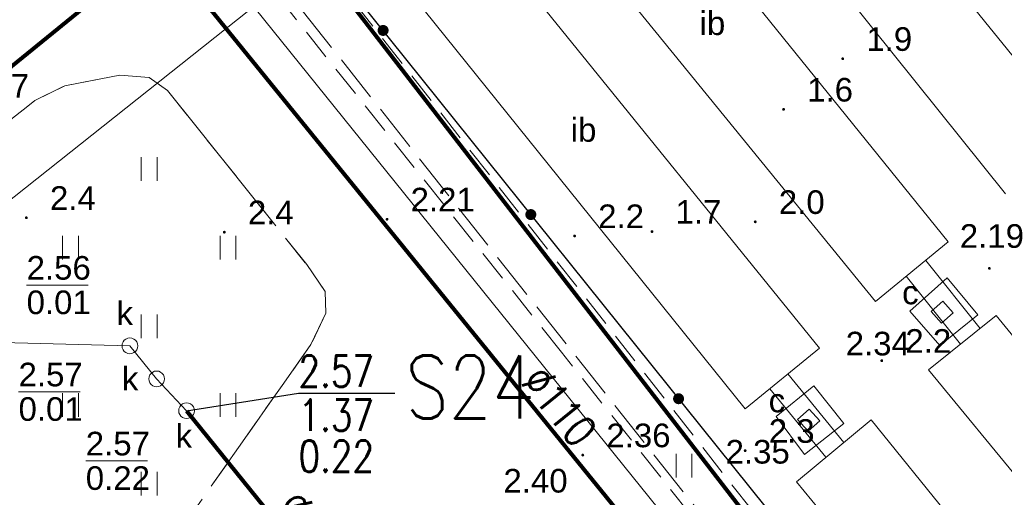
# Model space of a CAD drawing. Extents: x 5474185 to 5474933, y 5916077 to 5916824.
# Tile 217 of 256: x 5474579 to 5474610, y 5916425 to 5916440. Entities that reach past the tile are written whole.
import ezdxf
from ezdxf.enums import TextEntityAlignment as Align

# ---------------------------------------------------------------- set-up
doc = ezdxf.new("R2010")
doc.units = 0
doc.linetypes.add('PRZER2-1', pattern=[1.5, 1, -0.5])
doc.linetypes.add('PRZER3-1', pattern=[2, 1.5, -0.5])
for name, color, linetype, lineweight in [('GSLKOG', 253, 'CONTINUOUS', 35), ('GSPWPN', 253, 'CONTINUOUS', 13), ('GSPWPN_O', 253, 'CONTINUOUS', 13), ('GSPWPS', 253, 'CONTINUOUS', 13), ('GSPWPS_O', 253, 'CONTINUOUS', 13), ('GSSIIN', 253, 'CONTINUOUS', 18), ('GSSIIN_O', 253, 'CONTINUOUS', 18), ('GSSKOA', 253, 'CONTINUOUS', 18), ('GSSUTR', 254, 'CONTINUOUS', 18), ('GULCPR', 254, 'CONTINUOUS', 18), ('GULKPR', 7, 'CONTINUOUS', 18), ('GULWPR', 7, 'CONTINUOUS', 18), ('GUPIWZ', 253, 'CONTINUOUS', 18), ('GUPIWZ_O', 253, 'CONTINUOUS', 18), ('GUPKSD', 61, 'CONTINUOUS', 18), ('GUPPRZ_O', 40, 'CONTINUOUS', 18), ('GUSIKP', 253, 'CONTINUOUS', 18), ('IS HP zasięg', 251, 'CONTINUOUS', 20), ('IS ks', 34, 'CONTINUOUS', 40), ('IS opis', 7, 'CONTINUOUS', 20)]:
    doc.layers.add(name, color=color, linetype=linetype, lineweight=lineweight)
for name, color, linetype in [('is SZKLARNIA KRANY', 5, 'CONTINUOUS'), ('ks_Linie_odn', 2, 'CONTINUOUS'), ('ks_Opis_PZ_1', 2, 'CONTINUOUS'), ('ks_Teksty', 2, 'CONTINUOUS')]:
    doc.layers.add(name, color=color, linetype=linetype)
doc.styles.add('Arial', font='arial.ttf')
doc.styles.get("Standard").update_dxf_attribs({"font": 'simplex.shx'})

msp = doc.modelspace()

# ---------------------------------------------------------------- hatches: boundary and pattern name
at = {"layer": 'GSLKOG'}
for points in [[(5474590.246556, 5916439.315201), (5474590.202181, 5916439.326061), (5474590.162128, 5916439.348035), (5474590.129128, 5916439.379626), (5474590.105429, 5916439.418681), (5474590.092646, 5916439.462541), (5474590.091648, 5916439.508214), (5474590.102508, 5916439.552589), (5474590.124482, 5916439.592642), (5474590.156073, 5916439.625642), (5474590.195129, 5916439.649341), (5474590.238988, 5916439.662125), (5474590.284661, 5916439.663122), (5474590.329036, 5916439.652262), (5474590.369089, 5916439.630288), (5474590.402089, 5916439.598697), (5474590.425788, 5916439.559641), (5474590.438572, 5916439.515782), (5474590.439569, 5916439.470109), (5474590.428709, 5916439.425734), (5474590.406736, 5916439.385681), (5474590.375144, 5916439.352681), (5474590.336089, 5916439.328982), (5474590.292229, 5916439.316198)], [(5474590.246556, 5916439.315201), (5474590.202181, 5916439.326061), (5474590.162128, 5916439.348035), (5474590.129128, 5916439.379626), (5474590.105429, 5916439.418681), (5474590.092646, 5916439.462541), (5474590.091648, 5916439.508214), (5474590.102508, 5916439.552589), (5474590.124482, 5916439.592642), (5474590.156073, 5916439.625642), (5474590.195129, 5916439.649341), (5474590.238988, 5916439.662125), (5474590.284661, 5916439.663122), (5474590.329036, 5916439.652262), (5474590.369089, 5916439.630288), (5474590.402089, 5916439.598697), (5474590.425788, 5916439.559641), (5474590.438572, 5916439.515782), (5474590.439569, 5916439.470109), (5474590.428709, 5916439.425734), (5474590.406736, 5916439.385681), (5474590.375144, 5916439.352681), (5474590.336089, 5916439.328982), (5474590.292229, 5916439.316198)], [(5474594.940947, 5916433.46604), (5474594.896573, 5916433.476899), (5474594.85652, 5916433.498873), (5474594.82352, 5916433.530464), (5474594.79982, 5916433.56952), (5474594.787037, 5916433.61338), (5474594.78604, 5916433.659053), (5474594.796899, 5916433.703427), (5474594.818873, 5916433.74348), (5474594.850464, 5916433.77648), (5474594.88952, 5916433.80018), (5474594.93338, 5916433.812963), (5474594.979053, 5916433.81396), (5474595.023427, 5916433.803101), (5474595.06348, 5916433.781127), (5474595.09648, 5916433.749536), (5474595.12018, 5916433.71048), (5474595.132963, 5916433.66662), (5474595.13396, 5916433.620947), (5474595.123101, 5916433.576573), (5474595.101127, 5916433.53652), (5474595.069536, 5916433.50352), (5474595.03048, 5916433.47982), (5474594.98662, 5916433.467037)], [(5474594.940947, 5916433.46604), (5474594.896573, 5916433.476899), (5474594.85652, 5916433.498873), (5474594.82352, 5916433.530464), (5474594.79982, 5916433.56952), (5474594.787037, 5916433.61338), (5474594.78604, 5916433.659053), (5474594.796899, 5916433.703427), (5474594.818873, 5916433.74348), (5474594.850464, 5916433.77648), (5474594.88952, 5916433.80018), (5474594.93338, 5916433.812963), (5474594.979053, 5916433.81396), (5474595.023427, 5916433.803101), (5474595.06348, 5916433.781127), (5474595.09648, 5916433.749536), (5474595.12018, 5916433.71048), (5474595.132963, 5916433.66662), (5474595.13396, 5916433.620947), (5474595.123101, 5916433.576573), (5474595.101127, 5916433.53652), (5474595.069536, 5916433.50352), (5474595.03048, 5916433.47982), (5474594.98662, 5916433.467037)], [(5474599.635339, 5916427.616878), (5474599.590964, 5916427.627738), (5474599.550911, 5916427.649712), (5474599.517911, 5916427.681303), (5474599.494212, 5916427.720359), (5474599.481428, 5916427.764218), (5474599.480431, 5916427.809891), (5474599.491291, 5916427.854266), (5474599.513264, 5916427.894319), (5474599.544856, 5916427.927319), (5474599.583911, 5916427.951018), (5474599.627771, 5916427.963802), (5474599.673444, 5916427.964799), (5474599.717819, 5916427.953939), (5474599.757872, 5916427.931965), (5474599.790872, 5916427.900374), (5474599.814571, 5916427.861319), (5474599.827354, 5916427.817459), (5474599.828352, 5916427.771786), (5474599.817492, 5916427.727411), (5474599.795518, 5916427.687358), (5474599.763927, 5916427.654358), (5474599.724871, 5916427.630659), (5474599.681012, 5916427.617875)], [(5474599.635339, 5916427.616878), (5474599.590964, 5916427.627738), (5474599.550911, 5916427.649712), (5474599.517911, 5916427.681303), (5474599.494212, 5916427.720359), (5474599.481428, 5916427.764218), (5474599.480431, 5916427.809891), (5474599.491291, 5916427.854266), (5474599.513264, 5916427.894319), (5474599.544856, 5916427.927319), (5474599.583911, 5916427.951018), (5474599.627771, 5916427.963802), (5474599.673444, 5916427.964799), (5474599.717819, 5916427.953939), (5474599.757872, 5916427.931965), (5474599.790872, 5916427.900374), (5474599.814571, 5916427.861319), (5474599.827354, 5916427.817459), (5474599.828352, 5916427.771786), (5474599.817492, 5916427.727411), (5474599.795518, 5916427.687358), (5474599.763927, 5916427.654358), (5474599.724871, 5916427.630659), (5474599.681012, 5916427.617875)]]:
    msp.add_hatch(color=256, dxfattribs=at).paths.add_polyline_path(points)
at = {"layer": 'GSPWPN'}
for points in [[(5474604.87, 5916438.545), (5474604.858353, 5916438.546533), (5474604.8475, 5916438.551029), (5474604.83818, 5916438.55818), (5474604.831029, 5916438.5675), (5474604.826533, 5916438.578353), (5474604.825, 5916438.59), (5474604.826533, 5916438.601647), (5474604.831029, 5916438.6125), (5474604.83818, 5916438.62182), (5474604.8475, 5916438.628971), (5474604.858353, 5916438.633467), (5474604.87, 5916438.635), (5474604.881647, 5916438.633467), (5474604.8925, 5916438.628971), (5474604.90182, 5916438.62182), (5474604.908971, 5916438.6125), (5474604.913467, 5916438.601647), (5474604.915, 5916438.59), (5474604.913467, 5916438.578353), (5474604.908971, 5916438.5675), (5474604.90182, 5916438.55818), (5474604.8925, 5916438.551029), (5474604.881647, 5916438.546533)], [(5474602.99, 5916436.935), (5474602.978353, 5916436.936533), (5474602.9675, 5916436.941029), (5474602.95818, 5916436.94818), (5474602.951029, 5916436.9575), (5474602.946533, 5916436.968353), (5474602.945, 5916436.98), (5474602.946533, 5916436.991647), (5474602.951029, 5916437.0025), (5474602.95818, 5916437.01182), (5474602.9675, 5916437.018971), (5474602.978353, 5916437.023467), (5474602.99, 5916437.025), (5474603.001647, 5916437.023467), (5474603.0125, 5916437.018971), (5474603.02182, 5916437.01182), (5474603.028971, 5916437.0025), (5474603.033467, 5916436.991647), (5474603.035, 5916436.98), (5474603.033467, 5916436.968353), (5474603.028971, 5916436.9575), (5474603.02182, 5916436.94818), (5474603.0125, 5916436.941029), (5474603.001647, 5916436.936533)], [(5474578.93, 5916433.495), (5474578.918353, 5916433.496533), (5474578.9075, 5916433.501029), (5474578.89818, 5916433.50818), (5474578.891029, 5916433.5175), (5474578.886533, 5916433.528353), (5474578.885, 5916433.54), (5474578.886533, 5916433.551647), (5474578.891029, 5916433.5625), (5474578.89818, 5916433.57182), (5474578.9075, 5916433.578971), (5474578.918353, 5916433.583467), (5474578.93, 5916433.585), (5474578.941647, 5916433.583467), (5474578.9525, 5916433.578971), (5474578.96182, 5916433.57182), (5474578.968971, 5916433.5625), (5474578.973467, 5916433.551647), (5474578.975, 5916433.54), (5474578.973467, 5916433.528353), (5474578.968971, 5916433.5175), (5474578.96182, 5916433.50818), (5474578.9525, 5916433.501029), (5474578.941647, 5916433.496533)], [(5474602.09, 5916433.365), (5474602.078353, 5916433.366533), (5474602.0675, 5916433.371029), (5474602.05818, 5916433.37818), (5474602.051029, 5916433.3875), (5474602.046533, 5916433.398353), (5474602.045, 5916433.41), (5474602.046533, 5916433.421647), (5474602.051029, 5916433.4325), (5474602.05818, 5916433.44182), (5474602.0675, 5916433.448971), (5474602.078353, 5916433.453467), (5474602.09, 5916433.455), (5474602.101647, 5916433.453467), (5474602.1125, 5916433.448971), (5474602.12182, 5916433.44182), (5474602.128971, 5916433.4325), (5474602.133467, 5916433.421647), (5474602.135, 5916433.41), (5474602.133467, 5916433.398353), (5474602.128971, 5916433.3875), (5474602.12182, 5916433.37818), (5474602.1125, 5916433.371029), (5474602.101647, 5916433.366533)], [(5474585.22, 5916433.035), (5474585.208353, 5916433.036533), (5474585.1975, 5916433.041029), (5474585.18818, 5916433.04818), (5474585.181029, 5916433.0575), (5474585.176533, 5916433.068353), (5474585.175, 5916433.08), (5474585.176533, 5916433.091647), (5474585.181029, 5916433.1025), (5474585.18818, 5916433.11182), (5474585.1975, 5916433.118971), (5474585.208353, 5916433.123467), (5474585.22, 5916433.125), (5474585.231647, 5916433.123467), (5474585.2425, 5916433.118971), (5474585.25182, 5916433.11182), (5474585.258971, 5916433.1025), (5474585.263467, 5916433.091647), (5474585.265, 5916433.08), (5474585.263467, 5916433.068353), (5474585.258971, 5916433.0575), (5474585.25182, 5916433.04818), (5474585.2425, 5916433.041029), (5474585.231647, 5916433.036533)], [(5474596.35, 5916432.915), (5474596.338353, 5916432.916533), (5474596.3275, 5916432.921029), (5474596.31818, 5916432.92818), (5474596.311029, 5916432.9375), (5474596.306533, 5916432.948353), (5474596.305, 5916432.96), (5474596.306533, 5916432.971647), (5474596.311029, 5916432.9825), (5474596.31818, 5916432.99182), (5474596.3275, 5916432.998971), (5474596.338353, 5916433.003467), (5474596.35, 5916433.005), (5474596.361647, 5916433.003467), (5474596.3725, 5916432.998971), (5474596.38182, 5916432.99182), (5474596.388971, 5916432.9825), (5474596.393467, 5916432.971647), (5474596.395, 5916432.96), (5474596.393467, 5916432.948353), (5474596.388971, 5916432.9375), (5474596.38182, 5916432.92818), (5474596.3725, 5916432.921029), (5474596.361647, 5916432.916533)], [(5474598.81, 5916433.055), (5474598.798353, 5916433.056533), (5474598.7875, 5916433.061029), (5474598.77818, 5916433.06818), (5474598.771029, 5916433.0775), (5474598.766533, 5916433.088353), (5474598.765, 5916433.1), (5474598.766533, 5916433.111647), (5474598.771029, 5916433.1225), (5474598.77818, 5916433.13182), (5474598.7875, 5916433.138971), (5474598.798353, 5916433.143467), (5474598.81, 5916433.145), (5474598.821647, 5916433.143467), (5474598.8325, 5916433.138971), (5474598.84182, 5916433.13182), (5474598.848971, 5916433.1225), (5474598.853467, 5916433.111647), (5474598.855, 5916433.1), (5474598.853467, 5916433.088353), (5474598.848971, 5916433.0775), (5474598.84182, 5916433.06818), (5474598.8325, 5916433.061029), (5474598.821647, 5916433.056533)], [(5474609.53, 5916431.885), (5474609.518353, 5916431.886533), (5474609.5075, 5916431.891029), (5474609.49818, 5916431.89818), (5474609.491029, 5916431.9075), (5474609.486533, 5916431.918353), (5474609.485, 5916431.93), (5474609.486533, 5916431.941647), (5474609.491029, 5916431.9525), (5474609.49818, 5916431.96182), (5474609.5075, 5916431.968971), (5474609.518353, 5916431.973467), (5474609.53, 5916431.975), (5474609.541647, 5916431.973467), (5474609.5525, 5916431.968971), (5474609.56182, 5916431.96182), (5474609.568971, 5916431.9525), (5474609.573467, 5916431.941647), (5474609.575, 5916431.93), (5474609.573467, 5916431.918353), (5474609.568971, 5916431.9075), (5474609.56182, 5916431.89818), (5474609.5525, 5916431.891029), (5474609.541647, 5916431.886533)], [(5474606.11, 5916428.955), (5474606.098353, 5916428.956533), (5474606.0875, 5916428.961029), (5474606.07818, 5916428.96818), (5474606.071029, 5916428.9775), (5474606.066533, 5916428.988353), (5474606.065, 5916429), (5474606.066533, 5916429.011647), (5474606.071029, 5916429.0225), (5474606.07818, 5916429.03182), (5474606.0875, 5916429.038971), (5474606.098353, 5916429.043467), (5474606.11, 5916429.045), (5474606.121647, 5916429.043467), (5474606.1325, 5916429.038971), (5474606.14182, 5916429.03182), (5474606.148971, 5916429.0225), (5474606.153467, 5916429.011647), (5474606.155, 5916429), (5474606.153467, 5916428.988353), (5474606.148971, 5916428.9775), (5474606.14182, 5916428.96818), (5474606.1325, 5916428.961029), (5474606.121647, 5916428.956533)], [(5474601.77, 5916426.095), (5474601.758353, 5916426.096533), (5474601.7475, 5916426.101029), (5474601.73818, 5916426.10818), (5474601.731029, 5916426.1175), (5474601.726533, 5916426.128353), (5474601.725, 5916426.14), (5474601.726533, 5916426.151647), (5474601.731029, 5916426.1625), (5474601.73818, 5916426.17182), (5474601.7475, 5916426.178971), (5474601.758353, 5916426.183467), (5474601.77, 5916426.185), (5474601.781647, 5916426.183467), (5474601.7925, 5916426.178971), (5474601.80182, 5916426.17182), (5474601.808971, 5916426.1625), (5474601.813467, 5916426.151647), (5474601.815, 5916426.14), (5474601.813467, 5916426.128353), (5474601.808971, 5916426.1175), (5474601.80182, 5916426.10818), (5474601.7925, 5916426.101029), (5474601.781647, 5916426.096533)]]:
    msp.add_hatch(color=256, dxfattribs=at).paths.add_polyline_path(points)
at = {"layer": 'GSPWPS'}
for points in [[(5474590.39, 5916433.445), (5474590.378353, 5916433.446533), (5474590.3675, 5916433.451029), (5474590.35818, 5916433.45818), (5474590.351029, 5916433.4675), (5474590.346533, 5916433.478353), (5474590.345, 5916433.49), (5474590.346533, 5916433.501647), (5474590.351029, 5916433.5125), (5474590.35818, 5916433.52182), (5474590.3675, 5916433.528971), (5474590.378353, 5916433.533467), (5474590.39, 5916433.535), (5474590.401647, 5916433.533467), (5474590.4125, 5916433.528971), (5474590.42182, 5916433.52182), (5474590.428971, 5916433.5125), (5474590.433467, 5916433.501647), (5474590.435, 5916433.49), (5474590.433467, 5916433.478353), (5474590.428971, 5916433.4675), (5474590.42182, 5916433.45818), (5474590.4125, 5916433.451029), (5474590.401647, 5916433.446533)], [(5474596.61, 5916425.955), (5474596.598353, 5916425.956533), (5474596.5875, 5916425.961029), (5474596.57818, 5916425.96818), (5474596.571029, 5916425.9775), (5474596.566533, 5916425.988353), (5474596.565, 5916426), (5474596.566533, 5916426.011647), (5474596.571029, 5916426.0225), (5474596.57818, 5916426.03182), (5474596.5875, 5916426.038971), (5474596.598353, 5916426.043467), (5474596.61, 5916426.045), (5474596.621647, 5916426.043467), (5474596.6325, 5916426.038971), (5474596.64182, 5916426.03182), (5474596.648971, 5916426.0225), (5474596.653467, 5916426.011647), (5474596.655, 5916426), (5474596.653467, 5916425.988353), (5474596.648971, 5916425.9775), (5474596.64182, 5916425.96818), (5474596.6325, 5916425.961029), (5474596.621647, 5916425.956533)]]:
    msp.add_hatch(color=256, dxfattribs=at).paths.add_polyline_path(points)

# ---------------------------------------------------------------- linework, layer by layer
at = {"layer": 'GSLKOG', "linetype": 'Continuous', "lineweight": 30}
msp.add_line((5474587.48, 5916442.96, 10.18), (5474602.44, 5916424.32, 10.18), dxfattribs=at)
at = {"layer": 'GSSIIN', "linetype": 'Continuous', "lineweight": 13}
for p, q in [((5474599.73, 5916451.73, 10.18), (5474612.32, 5916436.14, 10.18)), ((5474610.04, 5916434.3, 10.18), (5474597.5, 5916449.94, 10.18)), ((5474595.61, 5916448.38, 10.18), (5474608.22, 5916432.77, 10.18)), ((5474605.91, 5916430.88, 10.18), (5474593.24, 5916446.42, 10.18)), ((5474604.13, 5916429.4, 10.18), (5474591.45, 5916445.05, 10.18)), ((5474589.14, 5916443.15, 10.18), (5474601.77, 5916427.47, 10.18)), ((5474608.22, 5916432.77, 10.18), (5474605.91, 5916430.88, 10.18)), ((5474607.6, 5916428.71, 10.18), (5474609.74, 5916430.43, 10.18)), ((5474609.74, 5916430.43, 10.18), (5474622.64, 5916414.75, 10.18)), ((5474601.77, 5916427.47, 10.18), (5474604.13, 5916429.4, 10.18)), ((5474620.48, 5916412.99, 10.18), (5474607.6, 5916428.71, 10.18)), ((5474603.4, 5916425.15, 10.18), (5474605.77, 5916427.12, 10.18)), ((5474605.77, 5916427.12, 10.18), (5474618.53, 5916411.4, 10.18)), ((5474616.28, 5916409.57, 10.18), (5474603.4, 5916425.15, 10.18))]:
    msp.add_line(p, q, dxfattribs=at)
at = {"layer": 'GSSKOA', "linetype": 'PRZER3-1', "lineweight": 13}
for p, q in [((5474604.77, 5916418.56, 10.18), (5474586.96, 5916441.05, 10.18)), ((5474580.15, 5916437.73, 10.18), (5474581.9, 5916438.07, 10.18)), ((5474581.9, 5916438.07, 10.18), (5474582.83, 5916437.99, 10.18)), ((5474582.83, 5916437.99, 10.18), (5474583.42, 5916437.58, 10.18)), ((5474579.2, 5916437.26, 10.18), (5474580.15, 5916437.73, 10.18)), ((5474583.42, 5916437.58, 10.18), (5474587.84, 5916432.05, 10.18)), ((5474571.09, 5916430.94, 10.18), (5474579.2, 5916437.26, 10.18)), ((5474587.84, 5916432.05, 10.18), (5474588.42, 5916431.2, 10.18)), ((5474588.42, 5916431.2, 10.18), (5474588.45, 5916430.51, 10.18)), ((5474588.45, 5916430.51, 10.18), (5474587.97, 5916429.51, 10.18)), ((5474587.97, 5916429.51, 10.18), (5474581.03, 5916419.65, 10.18))]:
    msp.add_line(p, q, dxfattribs=at)
at = {"layer": 'GSSUTR', "linetype": 'PRZER2-1', "lineweight": 13}
for p, q in [((5474588.4, 5916441.59, 10.1), (5474612.69, 5916410.58, 10.1)), ((5474595.93, 5916429.27, 10.1), (5474586.98, 5916440.5, 10.1)), ((5474580.15, 5916437.73, 10.1), (5474581.9, 5916438.07, 10.1)), ((5474581.9, 5916438.07, 10.1), (5474582.83, 5916437.99, 10.1)), ((5474582.83, 5916437.99, 10.1), (5474583.42, 5916437.58, 10.1)), ((5474579.2, 5916437.26, 10.1), (5474580.15, 5916437.73, 10.1)), ((5474583.42, 5916437.58, 10.1), (5474587.84, 5916432.05, 10.1)), ((5474571.09, 5916430.94, 10.1), (5474579.2, 5916437.26, 10.1)), ((5474587.84, 5916432.05, 10.1), (5474588.42, 5916431.2, 10.1)), ((5474588.42, 5916431.2, 10.1), (5474588.45, 5916430.51, 10.1)), ((5474588.45, 5916430.51, 10.1), (5474587.97, 5916429.51, 10.1)), ((5474587.97, 5916429.51, 10.1), (5474581.03, 5916419.65, 10.1)), ((5474610.29, 5916411.21, 10.1), (5474595.93, 5916429.27, 10.1))]:
    msp.add_line(p, q, dxfattribs=at)
at = {"layer": 'GSSUTR', "elevation": 10.1, "flags": 128}
for points in [[(5474582.58334, 5916435.463954), (5474582.58334, 5916434.713954)], [(5474583.08334, 5916434.713954), (5474583.08334, 5916435.463954)], [(5474580.08334, 5916432.963954), (5474580.08334, 5916432.213954)], [(5474580.58334, 5916432.213954), (5474580.58334, 5916432.963954)], [(5474585.08334, 5916432.963954), (5474585.08334, 5916432.213954)], [(5474585.58334, 5916432.213954), (5474585.58334, 5916432.963954)], [(5474582.58334, 5916430.463954), (5474582.58334, 5916429.713954)], [(5474583.08334, 5916429.713954), (5474583.08334, 5916430.463954)], [(5474580.08334, 5916427.963954), (5474580.08334, 5916427.213954)], [(5474580.58334, 5916427.213954), (5474580.58334, 5916427.963954)], [(5474585.08334, 5916427.963954), (5474585.08334, 5916427.213954)], [(5474585.58334, 5916427.213954), (5474585.58334, 5916427.963954)], [(5474599.57834, 5916426.036782), (5474599.57834, 5916425.286782)], [(5474600.07834, 5916425.286782), (5474600.07834, 5916426.036782)], [(5474582.58334, 5916425.463954), (5474582.58334, 5916424.713954)], [(5474583.08334, 5916424.713954), (5474583.08334, 5916425.463954)]]:
    msp.add_lwpolyline(points, dxfattribs=at)
at = {"layer": 'GULCPR', "linetype": 'Continuous', "lineweight": 18, "elevation": 10.14, "flags": 128}
for points in [[(5474607.51, 5916432.18), (5474609.24, 5916430.02)], [(5474606.89, 5916431.68), (5474608.61, 5916429.52)], [(5474603.13, 5916428.58), (5474604.91, 5916426.4)], [(5474602.55, 5916428.1), (5474604.33, 5916425.93)]]:
    msp.add_lwpolyline(points, dxfattribs=at)
at = {"layer": 'GULKPR', "linetype": 'Continuous', "lineweight": 13}
for p, q in [((5474582.22, 5916429.47, 10.14), (5474583.07, 5916428.42, 10.14)), ((5474583.07, 5916428.42, 10.14), (5474584.02, 5916427.41, 10.14)), ((5474584.02, 5916427.41, 10.14), (5474590.69, 5916419.14, 10.14))]:
    msp.add_line(p, q, dxfattribs=at)
at = {"layer": 'GULKPR', "linetype": 'Continuous', "lineweight": 18, "elevation": 10.14, "flags": 128}
for points in [[(5474588.11, 5916441.81), (5474572.88, 5916429.71)], [(5474616.57, 5916405), (5474588.11, 5916441.81)], [(5474572.88, 5916429.71), (5474582.22, 5916429.47)]]:
    msp.add_lwpolyline(points, dxfattribs=at)
at = {"layer": 'GULWPR', "linetype": 'Continuous', "lineweight": 13}
msp.add_line((5474618.01, 5916400.74, 10.14), (5474584.6, 5916442.18, 10.14), dxfattribs=at)
at = {"layer": 'GUPIWZ', "elevation": 10.18, "flags": 128}
for points in [[(5474582.22, 5916429.72), (5474582.284705, 5916429.711481), (5474582.345, 5916429.686506), (5474582.396777, 5916429.646777), (5474582.436506, 5916429.595), (5474582.461481, 5916429.534705), (5474582.47, 5916429.47), (5474582.461481, 5916429.405295), (5474582.436506, 5916429.345), (5474582.396777, 5916429.293223), (5474582.345, 5916429.253494), (5474582.284705, 5916429.228519), (5474582.22, 5916429.22), (5474582.155295, 5916429.228519), (5474582.095, 5916429.253494), (5474582.043223, 5916429.293223), (5474582.003494, 5916429.345), (5474581.978519, 5916429.405295), (5474581.97, 5916429.47), (5474581.978519, 5916429.534705), (5474582.003494, 5916429.595), (5474582.043223, 5916429.646777), (5474582.095, 5916429.686506), (5474582.155295, 5916429.711481), (5474582.22, 5916429.72)], [(5474583.07, 5916428.67), (5474583.134705, 5916428.661481), (5474583.195, 5916428.636506), (5474583.246777, 5916428.596777), (5474583.286506, 5916428.545), (5474583.311481, 5916428.484705), (5474583.32, 5916428.42), (5474583.311481, 5916428.355295), (5474583.286506, 5916428.295), (5474583.246777, 5916428.243223), (5474583.195, 5916428.203494), (5474583.134705, 5916428.178519), (5474583.07, 5916428.17), (5474583.005295, 5916428.178519), (5474582.945, 5916428.203494), (5474582.893223, 5916428.243223), (5474582.853494, 5916428.295), (5474582.828519, 5916428.355295), (5474582.82, 5916428.42), (5474582.828519, 5916428.484705), (5474582.853494, 5916428.545), (5474582.893223, 5916428.596777), (5474582.945, 5916428.636506), (5474583.005295, 5916428.661481), (5474583.07, 5916428.67)], [(5474584.02, 5916427.66), (5474584.084705, 5916427.651481), (5474584.145, 5916427.626506), (5474584.196777, 5916427.586777), (5474584.236506, 5916427.535), (5474584.261481, 5916427.474705), (5474584.27, 5916427.41), (5474584.261481, 5916427.345295), (5474584.236506, 5916427.285), (5474584.196777, 5916427.233223), (5474584.145, 5916427.193494), (5474584.084705, 5916427.168519), (5474584.02, 5916427.16), (5474583.955295, 5916427.168519), (5474583.895, 5916427.193494), (5474583.843223, 5916427.233223), (5474583.803494, 5916427.285), (5474583.778519, 5916427.345295), (5474583.77, 5916427.41), (5474583.778519, 5916427.474705), (5474583.803494, 5916427.535), (5474583.843223, 5916427.586777), (5474583.895, 5916427.626506), (5474583.955295, 5916427.651481), (5474584.02, 5916427.66)]]:
    msp.add_lwpolyline(points, close=True, dxfattribs=at)
at = {"layer": 'GUPIWZ'}
for points in [[(5474608.005886, 5916430.18727, 10.18), (5474608.38273, 5916430.515886, 10.18), (5474608.054114, 5916430.89273, 10.18), (5474607.67727, 5916430.564114, 10.18)], [(5474603.771398, 5916426.756936, 10.18), (5474604.143064, 5916427.091398, 10.18), (5474603.808602, 5916427.463064, 10.18), (5474603.436936, 5916427.128602, 10.18)]]:
    msp.add_3dface(points, dxfattribs=at)
at = {"layer": 'GUPKSD', "elevation": 10.16, "flags": 128}
for points in [[(5474582.22, 5916429.72), (5474582.284705, 5916429.711481), (5474582.345, 5916429.686506), (5474582.396777, 5916429.646777), (5474582.436506, 5916429.595), (5474582.461481, 5916429.534705), (5474582.47, 5916429.47), (5474582.461481, 5916429.405295), (5474582.436506, 5916429.345), (5474582.396777, 5916429.293223), (5474582.345, 5916429.253494), (5474582.284705, 5916429.228519), (5474582.22, 5916429.22), (5474582.155295, 5916429.228519), (5474582.095, 5916429.253494), (5474582.043223, 5916429.293223), (5474582.003494, 5916429.345), (5474581.978519, 5916429.405295), (5474581.97, 5916429.47), (5474581.978519, 5916429.534705), (5474582.003494, 5916429.595), (5474582.043223, 5916429.646777), (5474582.095, 5916429.686506), (5474582.155295, 5916429.711481), (5474582.22, 5916429.72)], [(5474583.07, 5916428.67), (5474583.134705, 5916428.661481), (5474583.195, 5916428.636506), (5474583.246777, 5916428.596777), (5474583.286506, 5916428.545), (5474583.311481, 5916428.484705), (5474583.32, 5916428.42), (5474583.311481, 5916428.355295), (5474583.286506, 5916428.295), (5474583.246777, 5916428.243223), (5474583.195, 5916428.203494), (5474583.134705, 5916428.178519), (5474583.07, 5916428.17), (5474583.005295, 5916428.178519), (5474582.945, 5916428.203494), (5474582.893223, 5916428.243223), (5474582.853494, 5916428.295), (5474582.828519, 5916428.355295), (5474582.82, 5916428.42), (5474582.828519, 5916428.484705), (5474582.853494, 5916428.545), (5474582.893223, 5916428.596777), (5474582.945, 5916428.636506), (5474583.005295, 5916428.661481), (5474583.07, 5916428.67)], [(5474584.02, 5916427.66), (5474584.084705, 5916427.651481), (5474584.145, 5916427.626506), (5474584.196777, 5916427.586777), (5474584.236506, 5916427.535), (5474584.261481, 5916427.474705), (5474584.27, 5916427.41), (5474584.261481, 5916427.345295), (5474584.236506, 5916427.285), (5474584.196777, 5916427.233223), (5474584.145, 5916427.193494), (5474584.084705, 5916427.168519), (5474584.02, 5916427.16), (5474583.955295, 5916427.168519), (5474583.895, 5916427.193494), (5474583.843223, 5916427.233223), (5474583.803494, 5916427.285), (5474583.778519, 5916427.345295), (5474583.77, 5916427.41), (5474583.778519, 5916427.474705), (5474583.803494, 5916427.535), (5474583.843223, 5916427.586777), (5474583.895, 5916427.626506), (5474583.955295, 5916427.651481), (5474584.02, 5916427.66)]]:
    msp.add_lwpolyline(points, close=True, dxfattribs=at)
at = {"layer": 'GUPPRZ_O', "linetype": 'Continuous', "lineweight": 13, "elevation": 10.8, "flags": 128}
for points in [[(5474578.938836, 5916431.400264), (5474580.898836, 5916431.400264)], [(5474578.682505, 5916428.010999), (5474580.642505, 5916428.010999)], [(5474580.818597, 5916425.817945), (5474582.778597, 5916425.817945)]]:
    msp.add_lwpolyline(points, dxfattribs=at)
at = {"layer": 'GUSIKP', "linetype": 'Continuous', "lineweight": 13}
for p, q in [((5474607, 5916430.57, 10.14), (5474608.19, 5916431.63, 10.14)), ((5474608.19, 5916431.63, 10.14), (5474609.16, 5916430.46, 10.14)), ((5474607.96, 5916429.48, 10.14), (5474607, 5916430.57, 10.14)), ((5474609.16, 5916430.46, 10.14), (5474607.96, 5916429.48, 10.14)), ((5474602.76, 5916427.23, 10.14), (5474603.95, 5916428.2, 10.14)), ((5474603.95, 5916428.2, 10.14), (5474604.9, 5916427, 10.14)), ((5474603.66, 5916426.02, 10.14), (5474602.76, 5916427.23, 10.14)), ((5474604.9, 5916427, 10.14), (5474603.66, 5916426.02, 10.14))]:
    msp.add_line(p, q, dxfattribs=at)
at = {"layer": 'IS HP zasięg', "lineweight": 15, "ltscale": 0.7}
msp.add_circle((5474657.383907, 5916363.309527, 10.18), 75, dxfattribs=at)
at = {"layer": 'IS ks', "lineweight": 80, "ltscale": 0.7}
for p, q in [((5474588.11, 5916441.81, 10.14), (5474616.57, 5916405, 10.14)), ((5474584.02, 5916427.41, 10.14), (5474590.69, 5916419.14, 10.14))]:
    msp.add_line(p, q, dxfattribs=at)
at = {"layer": 'is SZKLARNIA KRANY', "lineweight": 80, "ltscale": 0.7}
for p, q in [((5474544.067652, 5916410.332235), (5474583.151718, 5916442.169964)), ((5474583.151718, 5916442.169964, 10.14), (5474646.361388, 5916364.33788, 10.14))]:
    msp.add_line(p, q, dxfattribs=at)
at = {"layer": 'ks_Linie_odn'}
msp.add_lwpolyline([(5474584.02, 5916427.41), (5474587.5767, 5916427.967), (5474590.6367, 5916427.967)], dxfattribs=at)

# ---------------------------------------------------------------- texts
at = {"layer": 'GSPWPN_O', "linetype": 'Continuous', "lineweight": 0, "style": 'Arial'}
for s, p in [('1.9', (5474605.62, 5916438.84, 10.8)), ('1.6', (5474603.74, 5916437.23, 10.8)), ('2.4', (5474579.68, 5916433.79, 10.8)), ('2.0', (5474602.84, 5916433.66, 10.8)), ('2.4', (5474585.97, 5916433.33, 10.8)), ('2.2', (5474597.1, 5916433.21, 10.8)), ('1.7', (5474599.56, 5916433.35, 10.8)), ('2.2', (5474606.86, 5916429.25, 10.8)), ('2.3', (5474602.52, 5916426.39, 10.8))]:
    msp.add_text(s, height=0.75, dxfattribs=at).set_placement(p)
at = {"layer": 'GSPWPS_O', "linetype": 'Continuous', "lineweight": 0, "style": 'Arial'}
for s, p in [('2.17', (5474576.98, 5916437.35, 10.8)), ('2.21', (5474591.14, 5916433.74, 10.8)), ('2.36', (5474597.36, 5916426.25, 10.8)), ('2.40', (5474594.09, 5916424.81, 10.8))]:
    msp.add_text(s, height=0.75, dxfattribs=at).set_placement(p)
at = {"layer": 'GSSIIN_O', "linetype": 'Continuous', "lineweight": 0, "style": 'Arial'}
for p in [(5474600.73, 5916439.344166, 10.8), (5474596.635, 5916435.95431, 10.8)]:
    msp.add_text('ib', height=0.75, dxfattribs=at).set_placement(p, align=Align.CENTER)
at = {"layer": 'GUPIWZ_O', "linetype": 'Continuous', "lineweight": 0, "style": 'Arial'}
for s, p in [('c', (5474607.28, 5916430.79, 10.8)), ('k', (5474582.32004, 5916430.130109, 10.8)), ('k', (5474582.490803, 5916428.052494, 10.8)), ('c', (5474603.04, 5916427.36, 10.8)), ('k', (5474584.198431, 5916426.231023, 10.8))]:
    msp.add_text(s, height=0.75, dxfattribs=at).set_placement(p, align=Align.RIGHT)
at = {"layer": 'GUPPRZ_O', "linetype": 'Continuous', "lineweight": 0, "style": 'Arial'}
for s, p in [('2.19', (5474608.590168, 5916432.584136, 10.8)), ('2.56', (5474578.938836, 5916431.572764, 10.8)), ('0.01', (5474578.938836, 5916430.477764, 10.8)), ('2.34', (5474604.964138, 5916429.166935, 10.8)), ('2.57', (5474578.682505, 5916428.183499, 10.8)), ('0.01', (5474578.682505, 5916427.088499, 10.8)), ('2.57', (5474580.818597, 5916425.990445, 10.8)), ('2.35', (5474601.148264, 5916425.73075, 10.8)), ('0.22', (5474580.818597, 5916424.895445, 10.8))]:
    msp.add_text(s, height=0.75, dxfattribs=at).set_placement(p)
at = {"layer": 'IS opis', "lineweight": 80, "ltscale": 0.7, "width": 0.8}
for s, rotation, p in [('∅110', 309.1661268, (5474594.608837, 5916428.301668, 20.32)), ('∅160', 307.1106347, (5474586.870546, 5916424.357665, 10.22))]:
    msp.add_text(s, height=1, rotation=rotation, dxfattribs=at).set_placement(p)
at = {"layer": 'ks_Opis_PZ_1', "width": 0.8}
msp.add_text('S24', height=2, dxfattribs=at).set_placement((5474590.9767, 5916427.167))
at = {"layer": 'ks_Teksty', "width": 0.8}
for s, p in [('2.57', (5474587.5767, 5916428.167)), ('1.37', (5474587.5767, 5916426.767)), ('0.22', (5474587.5767, 5916425.467))]:
    msp.add_text(s, height=1, dxfattribs=at).set_placement(p)

doc.saveas('drawing.dxf')
